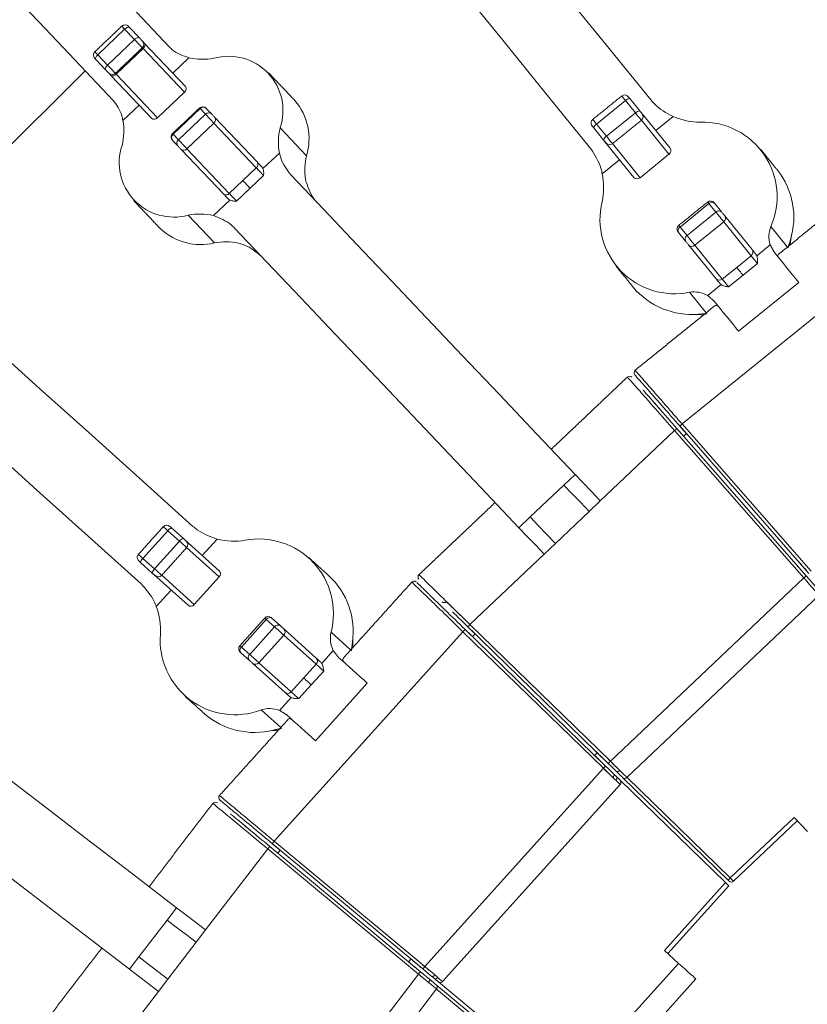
# Model space of a CAD drawing. Header units: millimetres. Extents: x 95 to 591, y 325 to 1119.
# Tile 29 of 55: x 318 to 344, y 570 to 602. Entities that reach past the tile are written whole.
import ezdxf

# ---------------------------------------------------------------- set-up
doc = ezdxf.new("R2010")
doc.units = ezdxf.units.MM

msp = doc.modelspace()

# ---------------------------------------------------------------- linework, layer by layer
at = {"color": 7, "linetype": 'Continuous', "lineweight": 15}
for p, q in [((320.809, 600.535), (321.679, 601.361)), ((321.997, 601.026), (321.679, 601.361)), ((321.837, 601.413), (322.154, 601.078)), ((321.127, 600.2), (321.997, 601.026)), ((321.406, 599.906), (322.277, 600.732)), ((323.61, 599.327), (322.277, 600.732)), ((322.324, 600.899), (323.645, 599.508)), ((320.809, 600.535), (321.127, 600.2)), ((323.753, 600.438), (323.232, 599.943)), ((321.066, 600.046), (320.749, 600.381)), ((322.557, 598.475), (321.236, 599.867)), ((321.406, 599.906), (322.739, 598.501)), ((322.739, 598.501), (323.61, 599.327)), ((321.622, 598.416), (322.144, 598.911)), ((336.914, 598.297), (337.847, 599.052)), ((338.167, 598.656), (337.847, 599.052)), ((337.984, 599.12), (338.305, 598.724)), ((323.246, 597.967), (324.116, 598.793)), ((323.415, 597.789), (324.285, 598.615)), ((324.285, 598.615), (324.116, 598.793)), ((324.316, 598.8), (324.485, 598.622)), ((324.595, 598.507), (325.964, 597.064)), ((337.235, 597.901), (338.167, 598.656)), ((338.349, 598.67), (339.284, 597.515)), ((339.381, 598.538), (338.822, 598.086)), ((323.688, 597.501), (324.559, 598.327)), ((325.928, 596.884), (324.559, 598.327)), ((337.139, 597.78), (336.819, 598.176)), ((336.914, 598.297), (337.235, 597.901)), ((339.25, 597.318), (338.36, 598.418)), ((323.246, 597.967), (323.415, 597.789)), ((326.7, 598.17), (327.552, 597.273)), ((323.397, 597.59), (323.228, 597.768)), ((338.119, 596.571), (337.183, 597.726)), ((337.427, 597.663), (338.318, 596.563)), ((324.876, 596.032), (323.507, 597.474)), ((323.688, 597.501), (325.058, 596.058)), ((326.674, 597.361), (326.145, 596.858)), ((338.318, 596.563), (339.25, 597.318)), ((337.097, 596.689), (337.656, 597.142)), ((325.493, 596.471), (325.928, 596.884)), ((326.165, 596.635), (325.729, 596.222)), ((325.058, 596.058), (325.493, 596.471)), ((325.729, 596.222), (325.294, 595.809)), ((324.543, 595.338), (325.072, 595.84)), ((339.607, 594.97), (340.54, 595.726)), ((340.764, 595.449), (340.54, 595.726)), ((340.726, 595.735), (340.95, 595.458)), ((324.584, 594.457), (323.732, 595.354)), ((339.832, 594.693), (340.764, 595.449)), ((341.051, 595.334), (341.936, 594.24)), ((340.083, 594.383), (341.016, 595.138)), ((341.901, 594.045), (341.016, 595.138)), ((339.784, 594.514), (339.56, 594.791)), ((339.607, 594.97), (339.832, 594.693)), ((342.537, 594.987), (343.074, 594.325)), ((340.77, 593.297), (339.885, 594.39)), ((340.083, 594.383), (340.968, 593.29)), ((342.518, 594.393), (342.084, 594.041)), ((339.672, 588.61), (346.749, 594.341)), ((341.435, 593.668), (341.901, 594.045)), ((342.108, 593.789), (341.642, 593.412)), ((340.968, 593.29), (341.435, 593.668)), ((341.642, 593.412), (341.176, 593.034)), ((340.5, 592.758), (340.935, 593.11)), ((341.495, 591.606), (343.438, 593.18)), ((340.451, 592.201), (339.915, 592.863)), ((337.034, 586.125), (339.429, 588.397)), ((343.6, 583.64), (339.429, 588.397)), ((339.503, 588.464), (339.722, 588.214)), ((339.504, 588.463), (343.675, 583.706)), ((343.765, 583.785), (339.596, 588.544)), ((339.815, 588.295), (339.598, 588.542)), ((339.672, 588.61), (343.84, 583.851)), ((339.722, 588.214), (339.815, 588.295)), ((336.221, 586.981), (335.859, 586.637)), ((334.771, 585.605), (335.859, 586.637)), ((337.034, 586.125), (336.672, 585.78)), ((335.584, 584.748), (336.672, 585.78)), ((334.408, 585.26), (334.771, 585.605)), ((322.269, 584.269), (323.072, 585.161)), ((323.45, 584.82), (323.072, 585.161)), ((323.197, 585.25), (323.576, 584.909)), ((322.647, 583.928), (323.45, 584.82)), ((323.627, 584.863), (324.732, 583.868)), ((324.668, 584.894), (324.186, 584.359)), ((324.73, 583.668), (323.678, 584.615)), ((335.221, 584.404), (335.584, 584.748)), ((322.269, 584.269), (322.647, 583.928)), ((332.827, 582.131), (335.221, 584.404)), ((322.572, 583.794), (322.194, 584.135)), ((343.713, 583.844), (343.641, 583.927)), ((323.729, 582.753), (322.624, 583.748)), ((322.875, 583.723), (323.927, 582.776)), ((323.927, 582.776), (324.73, 583.668)), ((337.358, 577.717), (343.6, 583.64)), ((343.551, 583.848), (343.624, 583.765)), ((322.702, 582.71), (323.183, 583.244)), ((337.893, 577.19), (344.098, 583.079)), ((325.45, 581.405), (326.252, 582.297)), ((326.517, 582.058), (326.252, 582.297)), ((326.434, 582.335), (326.699, 582.097)), ((325.715, 581.167), (326.517, 582.058)), ((326.818, 581.99), (327.863, 581.049)), ((332.671, 581.972), (337.205, 577.56)), ((332.673, 581.97), (332.908, 581.741)), ((332.994, 581.829), (332.756, 582.061)), ((337.288, 577.645), (332.757, 582.06)), ((332.827, 582.131), (337.358, 577.717)), ((326.011, 580.899), (326.814, 581.791)), ((326.508, 575.133), (332.601, 581.9)), ((327.859, 580.85), (326.814, 581.791)), ((328.341, 581.88), (328.974, 581.31)), ((337.135, 577.488), (332.601, 581.9)), ((332.908, 581.741), (332.994, 581.829)), ((325.4, 581.45), (325.45, 581.405)), ((325.45, 581.405), (325.715, 581.167)), ((325.696, 580.982), (325.431, 581.22)), ((328.415, 581.29), (328.041, 580.874)), ((326.86, 579.934), (325.814, 580.875)), ((326.011, 580.899), (327.057, 579.958)), ((327.458, 580.404), (327.859, 580.85)), ((327.057, 579.958), (327.458, 580.404)), ((328.104, 580.63), (327.703, 580.184)), ((327.703, 580.184), (327.301, 579.738)), ((327.84, 578.378), (329.513, 580.236)), ((326.677, 579.36), (327.051, 579.775)), ((326.716, 578.801), (326.082, 579.372)), ((336.85, 577.905), (336.934, 577.991)), ((337.07, 577.691), (337.148, 577.614)), ((337.232, 577.7), (337.154, 577.776)), ((331.37, 571.085), (337.135, 577.488)), ((341.158, 573.875), (337.754, 577.191)), ((341.157, 573.876), (337.754, 577.191)), ((337.896, 577.193), (341.228, 573.947)), ((331.944, 570.602), (337.676, 576.967)), ((337.671, 577.106), (341.074, 573.795)), ((341.228, 573.947), (343.288, 575.902)), ((341.333, 573.84), (343.392, 575.794)), ((343.716, 575.452), (343.288, 575.902)), ((326.364, 574.962), (326.62, 574.75)), ((326.365, 574.961), (331.23, 570.916)), ((331.306, 571.008), (326.444, 575.056)), ((326.698, 574.844), (326.446, 575.054)), ((326.508, 575.133), (331.37, 571.085)), ((324.292, 572.266), (326.301, 574.885)), ((331.166, 570.839), (326.301, 574.885)), ((326.62, 574.75), (326.698, 574.844)), ((339.101, 571.603), (341.074, 573.795)), ((339.212, 571.503), (341.181, 573.69)), ((339.212, 571.503), (341.181, 573.69)), ((341.194, 573.84), (341.158, 573.875)), ((323.355, 572.985), (323.051, 572.588)), ((322.137, 571.398), (323.051, 572.588)), ((324.292, 572.266), (323.988, 571.869)), ((323.074, 570.679), (323.988, 571.869)), ((339.101, 571.603), (339.562, 571.188)), ((321.833, 571.001), (322.137, 571.398)), ((330.849, 571.233), (330.911, 571.308)), ((337.889, 569.33), (339.562, 571.188)), ((325.927, 564.012), (331.166, 570.839)), ((331.085, 571.036), (331.169, 570.966)), ((331.245, 571.058), (331.161, 571.129)), ((322.77, 570.282), (323.074, 570.679)), ((335.455, 567.554), (331.806, 570.592)), ((338.447, 568.828), (340.12, 570.686)), ((320.761, 567.663), (322.77, 570.282)), ((326.538, 563.576), (331.745, 570.362)), ((331.73, 570.5), (335.383, 567.462)), ((331.73, 570.5), (335.382, 567.462)), ((335.319, 567.385), (331.743, 570.359))]:
    msp.add_line(p, q, dxfattribs=at)
at = {"color": 7, "linetype": 'Continuous', "lineweight": 15, "flags": 128}
for points in [[(328.684, 611.399), (329.712, 610.131), (330.807, 608.777), (331.969, 607.342), (333.195, 605.829), (334.481, 604.241), (335.825, 602.582), (337.223, 600.855), (338.672, 599.065)], [(336.729, 597.492), (335.28, 599.282), (333.882, 601.008), (332.538, 602.668), (331.252, 604.256), (330.027, 605.769), (328.865, 607.204), (327.769, 608.557), (326.741, 609.826)], [(315.401, 608.921), (316.076, 608.21), (316.838, 607.407), (317.686, 606.514), (318.616, 605.533), (319.628, 604.467), (320.719, 603.318), (321.886, 602.088), (323.126, 600.781)], [(321.313, 599.06), (320.072, 600.367), (318.905, 601.597), (317.815, 602.746), (316.803, 603.812), (315.872, 604.793), (315.025, 605.686), (314.263, 606.489), (313.588, 607.2)], [(321.679, 601.361), (321.646, 601.396), (321.62, 601.424), (321.6, 601.444), (321.59, 601.455), (321.588, 601.457)], [(321.679, 601.361), (321.701, 601.38), (321.725, 601.397), (321.748, 601.41), (321.77, 601.419), (321.791, 601.424), (321.81, 601.425), (321.825, 601.421), (321.837, 601.413)], [(321.8, 601.452), (321.801, 601.451), (321.805, 601.447), (321.813, 601.438), (321.823, 601.427), (321.837, 601.413)], [(321.997, 601.026), (322.019, 601.045), (322.042, 601.062), (322.066, 601.075), (322.088, 601.084), (322.109, 601.089), (322.128, 601.09), (322.143, 601.086), (322.154, 601.078)], [(322.154, 601.078), (322.175, 601.056), (322.197, 601.033), (322.218, 601.011), (322.236, 600.993), (322.249, 600.979), (322.255, 600.972), (322.256, 600.972)], [(322.25, 600.76), (322.248, 600.761), (322.232, 600.778), (322.201, 600.812), (322.156, 600.858), (322.104, 600.913), (322.049, 600.971), (321.997, 601.026)], [(322.212, 601.017), (322.212, 601.017), (322.219, 601.011), (322.233, 600.995), (322.256, 600.971), (322.287, 600.939), (322.324, 600.899)], [(322.277, 600.732), (322.253, 600.756), (322.25, 600.76)], [(322.277, 600.732), (322.297, 600.753), (322.314, 600.776), (322.327, 600.8), (322.336, 600.824), (322.34, 600.846), (322.339, 600.867), (322.334, 600.885), (322.324, 600.899)], [(320.749, 600.381), (320.735, 600.395), (320.725, 600.406), (320.717, 600.414), (320.713, 600.418), (320.712, 600.419)], [(320.718, 600.631), (320.719, 600.629), (320.73, 600.618), (320.749, 600.598), (320.776, 600.57), (320.809, 600.535)], [(320.749, 600.381), (320.741, 600.393), (320.738, 600.408), (320.74, 600.427), (320.746, 600.447), (320.757, 600.469), (320.771, 600.492), (320.789, 600.514), (320.809, 600.535)], [(321.066, 600.046), (321.059, 600.058), (321.056, 600.073), (321.058, 600.092), (321.064, 600.112), (321.074, 600.134), (321.089, 600.157), (321.106, 600.179), (321.127, 600.2)], [(321.127, 600.2), (321.179, 600.145), (321.234, 600.087), (321.286, 600.032), (321.33, 599.986), (321.362, 599.952), (321.378, 599.935), (321.38, 599.934)], [(314.395, 593.848), (317.416, 597.043), (320.404, 600.017)], [(321.167, 599.939), (321.167, 599.94), (321.16, 599.947), (321.148, 599.96), (321.13, 599.979), (321.109, 600.001), (321.087, 600.024), (321.066, 600.046)], [(321.236, 599.867), (321.199, 599.906), (321.168, 599.938), (321.145, 599.963), (321.13, 599.978), (321.124, 599.985), (321.124, 599.985)], [(321.236, 599.867), (321.25, 599.856), (321.268, 599.85), (321.289, 599.848), (321.311, 599.852), (321.335, 599.859), (321.36, 599.871), (321.384, 599.887), (321.406, 599.906)], [(321.38, 599.934), (321.383, 599.93), (321.406, 599.906)], [(337.847, 599.052), (337.812, 599.094), (337.781, 599.132), (337.756, 599.164), (337.738, 599.186), (337.727, 599.199), (337.725, 599.202)], [(337.936, 599.18), (337.937, 599.179), (337.941, 599.174), (337.948, 599.165), (337.958, 599.152), (337.971, 599.137), (337.984, 599.12)], [(324.116, 598.793), (324.099, 598.812), (324.096, 598.814)], [(324.559, 598.327), (324.527, 598.36), (324.491, 598.398), (324.452, 598.44), (324.412, 598.482), (324.373, 598.523), (324.338, 598.56), (324.308, 598.591), (324.285, 598.615)], [(324.308, 598.809), (324.309, 598.808), (324.316, 598.8)], [(324.485, 598.622), (324.494, 598.613), (324.506, 598.6), (324.52, 598.585), (324.536, 598.569), (324.552, 598.552), (324.568, 598.535), (324.582, 598.52), (324.595, 598.507)], [(338.36, 598.418), (338.357, 598.422), (338.34, 598.443), (338.308, 598.482), (338.266, 598.534), (338.217, 598.594), (338.167, 598.656)], [(338.294, 598.738), (338.296, 598.735), (338.306, 598.723), (338.324, 598.701), (338.349, 598.67)], [(338.305, 598.724), (338.325, 598.699), (338.345, 598.675), (338.361, 598.654), (338.374, 598.639), (338.381, 598.63), (338.382, 598.629)], [(336.819, 598.176), (336.805, 598.193), (336.793, 598.208), (336.782, 598.221), (336.775, 598.23), (336.771, 598.235), (336.77, 598.236)], [(336.792, 598.447), (336.795, 598.444), (336.805, 598.431), (336.824, 598.408), (336.849, 598.377), (336.88, 598.339), (336.914, 598.297)], [(323.226, 597.988), (323.228, 597.986), (323.246, 597.967)], [(337.235, 597.901), (337.285, 597.839), (337.333, 597.779), (337.376, 597.727), (337.407, 597.688), (337.424, 597.666), (337.427, 597.663)], [(338.861, 598.037), (338.863, 598.035), (338.863, 598.035)], [(323.228, 597.768), (323.221, 597.775), (323.22, 597.776)], [(323.507, 597.474), (323.494, 597.488), (323.479, 597.503), (323.464, 597.519), (323.448, 597.536), (323.432, 597.553), (323.418, 597.568), (323.406, 597.58), (323.397, 597.59)], [(323.415, 597.789), (323.438, 597.765), (323.467, 597.734), (323.503, 597.696), (323.541, 597.656), (323.581, 597.614), (323.621, 597.572), (323.657, 597.534), (323.688, 597.501)], [(337.183, 597.726), (337.158, 597.757), (337.14, 597.779), (337.13, 597.791), (337.128, 597.794)], [(337.216, 597.685), (337.215, 597.686), (337.208, 597.695), (337.196, 597.71), (337.179, 597.731), (337.159, 597.755), (337.139, 597.78)], [(325.964, 597.064), (325.98, 597.047), (325.997, 597.029), (326.015, 597.01), (326.034, 596.99), (326.054, 596.969), (326.075, 596.947), (326.096, 596.925), (326.117, 596.903)], [(337.697, 597.091), (337.697, 597.091), (337.696, 597.093)], [(326.165, 596.635), (326.138, 596.662), (326.109, 596.693), (326.077, 596.726), (326.045, 596.761), (326.013, 596.795), (325.982, 596.827), (325.953, 596.857), (325.928, 596.884)], [(327.043, 596.653), (328.096, 595.544), (329.178, 594.403), (330.289, 593.233), (331.426, 592.034), (332.59, 590.808), (333.778, 589.556), (334.989, 588.28), (336.221, 586.981)], [(325.493, 596.471), (325.518, 596.444), (325.546, 596.414), (325.577, 596.382), (325.61, 596.348), (325.642, 596.313), (325.674, 596.28), (325.703, 596.249), (325.729, 596.222)], [(325.029, 595.87), (325.008, 595.893), (324.987, 595.915), (324.966, 595.936), (324.946, 595.957), (324.927, 595.977), (324.909, 595.997), (324.892, 596.015), (324.876, 596.032)], [(325.058, 596.058), (325.083, 596.031), (325.111, 596.001), (325.142, 595.969), (325.175, 595.935), (325.207, 595.9), (325.239, 595.867), (325.268, 595.836), (325.294, 595.809)], [(312.091, 595.923), (313.304, 594.831), (314.598, 593.666), (315.97, 592.43), (317.417, 591.127), (318.936, 589.76), (320.523, 588.331), (322.174, 586.844), (323.885, 585.303)], [(340.54, 595.726), (340.512, 595.76), (340.499, 595.777), (340.498, 595.778)], [(341.016, 595.138), (340.994, 595.165), (340.966, 595.2), (340.933, 595.24), (340.897, 595.284), (340.861, 595.33), (340.825, 595.374), (340.792, 595.414), (340.764, 595.449)], [(340.95, 595.458), (340.961, 595.444), (340.974, 595.428), (340.989, 595.41), (341.003, 595.392), (341.017, 595.374), (341.031, 595.358), (341.042, 595.344), (341.051, 595.334)], [(334.408, 585.26), (333.175, 586.559), (331.965, 587.835), (330.777, 589.087), (329.613, 590.313), (328.475, 591.512), (327.365, 592.683), (326.282, 593.823), (325.23, 594.932)], [(339.56, 594.791), (339.549, 594.805), (339.543, 594.811), (339.543, 594.812)], [(339.832, 594.693), (339.86, 594.659), (339.892, 594.619), (339.928, 594.575), (339.965, 594.529), (340, 594.485), (340.033, 594.445), (340.061, 594.41), (340.083, 594.383)], [(339.885, 594.39), (339.876, 594.4), (339.865, 594.414), (339.852, 594.43), (339.837, 594.448), (339.823, 594.466), (339.809, 594.484), (339.796, 594.5), (339.784, 594.514)], [(322.212, 583.445), (320.501, 584.986), (318.85, 586.473), (317.263, 587.902), (315.744, 589.269), (314.297, 590.572), (312.925, 591.808), (311.631, 592.973), (310.418, 594.065)], [(342.108, 593.789), (342.08, 593.823), (342.051, 593.86), (342.021, 593.896), (341.992, 593.932), (341.965, 593.966), (341.94, 593.997), (341.918, 594.024), (341.901, 594.045)], [(341.936, 594.24), (341.946, 594.227), (341.958, 594.213), (341.972, 594.196), (341.986, 594.179), (342.001, 594.16), (342.018, 594.139), (342.035, 594.118), (342.053, 594.096)], [(342.653, 594.149), (342.751, 594.028), (342.849, 593.908), (342.947, 593.787), (343.045, 593.666), (343.143, 593.544), (343.241, 593.423), (343.34, 593.301), (343.438, 593.18)], [(341.642, 593.412), (341.614, 593.446), (341.585, 593.482), (341.555, 593.519), (341.526, 593.555), (341.498, 593.589), (341.473, 593.62), (341.452, 593.646), (341.435, 593.668)], [(340.887, 593.152), (340.869, 593.174), (340.852, 593.195), (340.836, 593.216), (340.82, 593.235), (340.806, 593.252), (340.793, 593.269), (340.781, 593.283), (340.77, 593.297)], [(340.968, 593.29), (340.986, 593.269), (341.007, 593.242), (341.032, 593.211), (341.06, 593.177), (341.089, 593.141), (341.119, 593.104), (341.148, 593.068), (341.176, 593.034)], [(341.495, 591.606), (341.397, 591.728), (341.298, 591.85), (341.2, 591.971), (341.102, 592.092), (341.004, 592.213), (340.906, 592.334), (340.808, 592.455), (340.71, 592.576)], [(339.504, 588.463), (339.503, 588.461), (339.498, 588.458), (339.491, 588.452), (339.482, 588.443), (339.471, 588.433), (339.458, 588.422), (339.444, 588.41), (339.429, 588.397)], [(339.596, 588.544), (339.598, 588.545), (339.602, 588.549), (339.609, 588.555), (339.618, 588.563), (339.63, 588.573), (339.643, 588.584), (339.657, 588.597), (339.672, 588.61)], [(336.221, 586.981), (336.477, 586.711), (336.751, 586.423), (337.034, 586.125)], [(335.859, 586.637), (336.115, 586.367), (336.389, 586.079), (336.672, 585.78)], [(334.771, 585.605), (335.027, 585.335), (335.301, 585.046), (335.584, 584.748)], [(323.072, 585.161), (323.031, 585.198), (322.995, 585.23), (322.965, 585.257), (322.943, 585.277), (322.931, 585.288), (322.928, 585.291)], [(323.14, 585.302), (323.141, 585.301), (323.146, 585.296), (323.155, 585.288), (323.166, 585.278), (323.181, 585.264), (323.197, 585.25)], [(335.221, 584.404), (334.938, 584.702), (334.664, 584.991), (334.408, 585.26)], [(323.678, 584.615), (323.675, 584.618), (323.654, 584.637), (323.617, 584.67), (323.567, 584.715), (323.51, 584.767), (323.45, 584.82)], [(323.562, 584.921), (323.565, 584.919), (323.577, 584.908), (323.598, 584.889), (323.627, 584.863)], [(323.576, 584.909), (323.6, 584.888), (323.623, 584.867), (323.642, 584.849), (323.657, 584.836), (323.666, 584.828), (323.667, 584.827)], [(322.125, 584.399), (322.128, 584.396), (322.14, 584.385), (322.162, 584.365), (322.192, 584.338), (322.228, 584.306), (322.269, 584.269)], [(322.194, 584.135), (322.177, 584.15), (322.163, 584.163), (322.151, 584.174), (322.142, 584.181), (322.137, 584.186), (322.136, 584.187)], [(324.233, 584.317), (324.235, 584.316), (324.235, 584.316)], [(322.647, 583.928), (322.707, 583.875), (322.764, 583.823), (322.814, 583.778), (322.851, 583.745), (322.872, 583.726), (322.875, 583.723)], [(343.349, 584.079), (343.374, 584.05), (343.402, 584.019), (343.426, 583.991), (343.446, 583.967), (343.462, 583.949)], [(343.552, 584.028), (343.536, 584.046), (343.516, 584.07), (343.491, 584.098), (343.464, 584.129), (343.439, 584.158)], [(343.462, 583.949), (343.472, 583.938), (343.484, 583.924), (343.499, 583.908), (343.515, 583.889), (343.533, 583.869), (343.551, 583.848)], [(343.641, 583.927), (343.623, 583.948), (343.605, 583.968), (343.589, 583.987), (343.574, 584.003), (343.562, 584.017), (343.552, 584.028)], [(322.624, 583.748), (322.594, 583.774), (322.573, 583.793), (322.561, 583.804), (322.559, 583.806)], [(322.663, 583.712), (322.662, 583.713), (322.654, 583.721), (322.639, 583.734), (322.619, 583.752), (322.596, 583.773), (322.572, 583.794)], [(343.675, 583.706), (343.674, 583.705), (343.67, 583.701), (343.663, 583.695), (343.653, 583.687), (343.642, 583.677), (343.629, 583.665), (343.615, 583.653), (343.6, 583.64)], [(344.098, 583.079), (344.088, 583.089), (344.06, 583.121), (344.014, 583.173), (343.952, 583.243), (343.877, 583.328), (343.791, 583.425), (343.697, 583.531), (343.6, 583.64)], [(343.675, 583.706), (343.759, 583.611), (343.84, 583.519), (343.914, 583.434), (343.979, 583.36), (344.032, 583.3), (344.072, 583.254), (344.096, 583.226), (344.104, 583.217)], [(323.231, 583.201), (323.231, 583.201), (323.229, 583.203)], [(326.252, 582.297), (326.219, 582.327), (326.204, 582.341), (326.203, 582.342)], [(326.814, 581.791), (326.788, 581.815), (326.755, 581.844), (326.717, 581.879), (326.674, 581.917), (326.631, 581.956), (326.589, 581.994), (326.55, 582.029), (326.517, 582.058)], [(326.699, 582.097), (326.713, 582.085), (326.728, 582.071), (326.745, 582.056), (326.762, 582.04), (326.779, 582.025), (326.794, 582.011), (326.808, 581.999), (326.818, 581.99)], [(332.601, 581.9), (332.615, 581.914), (332.628, 581.928), (332.64, 581.94), (332.651, 581.951), (332.659, 581.96), (332.666, 581.966), (332.67, 581.971), (332.671, 581.972)], [(332.827, 582.131), (332.813, 582.117), (332.8, 582.104), (332.788, 582.092), (332.777, 582.081), (332.768, 582.072), (332.762, 582.065), (332.758, 582.061), (332.757, 582.06)], [(312.776, 581.102), (313.99, 580.171), (315.237, 579.214), (316.517, 578.231), (317.829, 577.225), (319.17, 576.196), (320.539, 575.146), (321.934, 574.075), (323.355, 572.985)], [(325.431, 581.22), (325.417, 581.232), (325.411, 581.238), (325.411, 581.238)], [(325.715, 581.167), (325.748, 581.137), (325.786, 581.102), (325.828, 581.064), (325.871, 581.025), (325.914, 580.987), (325.952, 580.953), (325.985, 580.923), (326.011, 580.899)], [(327.863, 581.049), (327.876, 581.037), (327.89, 581.024), (327.906, 581.01), (327.922, 580.995), (327.941, 580.979), (327.96, 580.962), (327.98, 580.943), (328.001, 580.924)], [(328.586, 581.07), (328.702, 580.967), (328.817, 580.863), (328.933, 580.758), (329.048, 580.654), (329.164, 580.55), (329.281, 580.445), (329.397, 580.341), (329.513, 580.236)], [(325.814, 580.875), (325.804, 580.884), (325.791, 580.896), (325.775, 580.91), (325.758, 580.925), (325.741, 580.941), (325.724, 580.956), (325.709, 580.97), (325.696, 580.982)], [(328.104, 580.63), (328.072, 580.659), (328.037, 580.69), (328.002, 580.722), (327.967, 580.753), (327.935, 580.782), (327.905, 580.809), (327.88, 580.832), (327.859, 580.85)], [(327.703, 580.184), (327.67, 580.213), (327.635, 580.244), (327.6, 580.276), (327.566, 580.307), (327.533, 580.336), (327.504, 580.363), (327.478, 580.386), (327.458, 580.404)], [(326.998, 579.809), (326.977, 579.828), (326.956, 579.847), (326.937, 579.864), (326.919, 579.881), (326.902, 579.896), (326.886, 579.91), (326.872, 579.922), (326.86, 579.934)], [(327.057, 579.958), (327.077, 579.94), (327.102, 579.917), (327.132, 579.891), (327.164, 579.861), (327.199, 579.83), (327.234, 579.799), (327.269, 579.767), (327.301, 579.738)], [(321.833, 571.001), (320.413, 572.091), (319.017, 573.162), (317.648, 574.213), (316.307, 575.242), (314.995, 576.248), (313.715, 577.23), (312.468, 578.188), (311.255, 579.118)], [(327.84, 578.378), (327.724, 578.483), (327.608, 578.587), (327.492, 578.692), (327.376, 578.796), (327.26, 578.901), (327.144, 579.005), (327.029, 579.109), (326.914, 579.212)], [(336.85, 577.905), (336.877, 577.878), (336.907, 577.849), (336.934, 577.824), (336.956, 577.802), (336.973, 577.785)], [(337.057, 577.871), (337.04, 577.888), (337.017, 577.909), (336.991, 577.935), (336.961, 577.964), (336.929, 577.995), (336.896, 578.028)], [(337.154, 577.776), (337.134, 577.796), (337.115, 577.815), (337.097, 577.832), (337.081, 577.847), (337.067, 577.861), (337.057, 577.871)], [(336.973, 577.785), (336.984, 577.775), (336.997, 577.762), (337.013, 577.746), (337.031, 577.729), (337.05, 577.71), (337.07, 577.691)], [(337.079, 577.543), (337.204, 577.422), (337.305, 577.324)], [(337.135, 577.488), (337.149, 577.502), (337.162, 577.515), (337.174, 577.528), (337.184, 577.539), (337.193, 577.548), (337.199, 577.554), (337.203, 577.558), (337.205, 577.56)], [(337.205, 577.56), (337.286, 577.481), (337.364, 577.404), (337.438, 577.333), (337.504, 577.268), (337.562, 577.212), (337.609, 577.167), (337.643, 577.133), (337.664, 577.113), (337.671, 577.106)], [(337.358, 577.717), (337.345, 577.703), (337.332, 577.689), (337.319, 577.677), (337.309, 577.666), (337.3, 577.657), (337.294, 577.651), (337.29, 577.647), (337.288, 577.645)], [(337.754, 577.191), (337.745, 577.2), (337.719, 577.226), (337.676, 577.268), (337.618, 577.324), (337.547, 577.393), (337.467, 577.471), (337.379, 577.557), (337.288, 577.645)], [(337.302, 577.772), (337.426, 577.65), (337.526, 577.551)], [(337.358, 577.717), (337.463, 577.614), (337.563, 577.515), (337.655, 577.424), (337.736, 577.345), (337.803, 577.279), (337.852, 577.23), (337.883, 577.2), (337.893, 577.19)], [(337.676, 576.967), (337.667, 576.975), (337.643, 576.999), (337.603, 577.037), (337.549, 577.089), (337.482, 577.153), (337.405, 577.228), (337.32, 577.31), (337.229, 577.398), (337.135, 577.488)], [(337.471, 577.3), (337.477, 577.292), (337.48, 577.282), (337.479, 577.269), (337.476, 577.255), (337.47, 577.241), (337.462, 577.225), (337.451, 577.21), (337.439, 577.195)], [(337.563, 577.211), (337.569, 577.203), (337.572, 577.192), (337.572, 577.18), (337.569, 577.166), (337.563, 577.151), (337.554, 577.135), (337.543, 577.12), (337.531, 577.106)], [(337.659, 577.421), (337.645, 577.408), (337.63, 577.397), (337.615, 577.388), (337.6, 577.382), (337.586, 577.378), (337.573, 577.378), (337.563, 577.38), (337.555, 577.386)], [(326.365, 574.961), (326.364, 574.96), (326.361, 574.956), (326.355, 574.949), (326.347, 574.939), (326.337, 574.927), (326.326, 574.914), (326.314, 574.9), (326.301, 574.885)], [(326.444, 575.056), (326.445, 575.057), (326.449, 575.062), (326.455, 575.069), (326.463, 575.078), (326.472, 575.09), (326.483, 575.103), (326.495, 575.118), (326.508, 575.133)], [(341.181, 573.69), (341.179, 573.692), (341.174, 573.697), (341.166, 573.705), (341.154, 573.716), (341.14, 573.73), (341.124, 573.746), (341.106, 573.763), (341.087, 573.781), (341.068, 573.8)], [(341.181, 573.69), (341.18, 573.692), (341.175, 573.696), (341.167, 573.704), (341.156, 573.714), (341.143, 573.727), (341.127, 573.742), (341.11, 573.759), (341.092, 573.776), (341.074, 573.795)], [(341.158, 573.875), (341.16, 573.877), (341.163, 573.881), (341.17, 573.887), (341.179, 573.896), (341.189, 573.907), (341.201, 573.92), (341.214, 573.933), (341.228, 573.947)], [(341.228, 573.947), (341.246, 573.928), (341.264, 573.91), (341.28, 573.893), (341.295, 573.878), (341.308, 573.865), (341.319, 573.854), (341.326, 573.846), (341.331, 573.841), (341.333, 573.84)], [(323.355, 572.985), (323.65, 572.758), (323.966, 572.516), (324.292, 572.266)], [(323.051, 572.588), (323.346, 572.362), (323.661, 572.119), (323.988, 571.869)], [(322.137, 571.398), (322.432, 571.172), (322.748, 570.929), (323.074, 570.679)], [(330.849, 571.233), (330.878, 571.208), (330.91, 571.182), (330.939, 571.158), (330.962, 571.138), (330.981, 571.123)], [(331.057, 571.215), (331.039, 571.23), (331.015, 571.25), (330.987, 571.274), (330.955, 571.301), (330.925, 571.325)], [(331.161, 571.129), (331.14, 571.146), (331.119, 571.164), (331.1, 571.179), (331.083, 571.194), (331.069, 571.206), (331.057, 571.215)], [(339.562, 571.188), (339.671, 571.09), (339.775, 570.996), (339.872, 570.909), (339.956, 570.833), (340.026, 570.77), (340.077, 570.724), (340.109, 570.695), (340.12, 570.686)], [(322.77, 570.282), (322.444, 570.533), (322.128, 570.775), (321.833, 571.001)], [(330.981, 571.123), (330.992, 571.113), (331.007, 571.101), (331.024, 571.087), (331.043, 571.071), (331.063, 571.054), (331.085, 571.036)], [(331.348, 570.689), (331.239, 570.779), (331.105, 570.889)], [(331.23, 570.916), (331.228, 570.915), (331.225, 570.91), (331.219, 570.903), (331.211, 570.894), (331.201, 570.882), (331.19, 570.869), (331.178, 570.854), (331.166, 570.839)], [(331.745, 570.362), (331.734, 570.371), (331.701, 570.399), (331.647, 570.443), (331.575, 570.502), (331.488, 570.574), (331.387, 570.657), (331.279, 570.746), (331.166, 570.839)], [(331.23, 570.916), (331.327, 570.835), (331.421, 570.757), (331.507, 570.685), (331.583, 570.622), (331.645, 570.57), (331.692, 570.532), (331.72, 570.508), (331.73, 570.5)], [(331.306, 571.008), (331.307, 571.01), (331.311, 571.014), (331.317, 571.021), (331.325, 571.031), (331.334, 571.042), (331.345, 571.056), (331.357, 571.07), (331.37, 571.085)], [(331.806, 570.592), (331.798, 570.598), (331.776, 570.617), (331.739, 570.648), (331.689, 570.689), (331.627, 570.741), (331.556, 570.8), (331.477, 570.866), (331.393, 570.936), (331.306, 571.008)], [(331.55, 570.933), (331.442, 571.024), (331.309, 571.135)], [(331.37, 571.085), (331.482, 570.991), (331.59, 570.9), (331.689, 570.817), (331.776, 570.743), (331.847, 570.683), (331.9, 570.639), (331.933, 570.611), (331.944, 570.602)], [(331.515, 570.678), (331.522, 570.671), (331.525, 570.661), (331.526, 570.648), (331.524, 570.634), (331.519, 570.619), (331.512, 570.603), (331.502, 570.587), (331.491, 570.571)], [(331.693, 570.814), (331.679, 570.8), (331.665, 570.787), (331.651, 570.777), (331.637, 570.77), (331.623, 570.765), (331.611, 570.764), (331.6, 570.766), (331.591, 570.77)], [(331.792, 570.731), (331.778, 570.717), (331.764, 570.705), (331.75, 570.695), (331.736, 570.688), (331.722, 570.683), (331.71, 570.682), (331.699, 570.683), (331.69, 570.688)]]:
    msp.add_lwpolyline(points, dxfattribs=at)
at = {"color": 7, "linetype": 'Continuous', "lineweight": 15}
for radius in [88.5, 87.215]:
    msp.add_circle((418.71, 498.241), radius, dxfattribs=at)
for centre, radius, start, end in [((321.691, 601.349), 0.15, 43.5, 133.5), ((322.147, 600.869), 0.15, 313.5, 43.5), ((320.821, 600.522), 0.15, 133.5, 223.5), ((324.197, 602.323), 1.937, 256.7685, 280.9186), ((325.033, 598.728), 1.758, 341.5141, 105.4859), ((321.276, 600.043), 0.15, 223.5, 313.5), ((337.819, 599.086), 0.15, 39, 129), ((324.199, 598.706), 0.15, 43.5, 133.5), ((324.22, 598.696), 0.142, 47.2784, 136.8356), ((325.721, 597.818), 1.91, 343.4143, 40.3927), ((337.995, 598.925), 0.195, 93.1324, 139.511), ((324.389, 598.518), 0.142, 47.2754, 136.8385), ((324.481, 598.436), 0.134, 305.4483, 32.0777), ((338.316, 598.529), 0.195, 93.1396, 139.5087), ((338.266, 598.534), 0.15, 309, 39), ((340.252, 600.562), 2.203, 246.7165, 270.4203), ((319.716, 598.072), 1.937, 346.0806, 10.2321), ((336.886, 598.331), 0.15, 129, 219), ((337.007, 598.125), 0.195, 118.4932, 164.8636), ((340.33, 595.951), 2.409, 336.4144, 91.4806), ((323.329, 597.88), 0.15, 133.5, 223.5), ((323.337, 597.859), 0.142, 130.1631, 219.7204), ((328.58, 597.705), 1.937, 166.0813, 190.2313), ((337.328, 597.729), 0.195, 118.4869, 164.8665), ((323.263, 597.048), 1.758, 161.5143, 285.4859), ((323.506, 597.68), 0.142, 130.1641, 219.7193), ((337.333, 597.779), 0.15, 219, 309), ((323.584, 597.584), 0.134, 234.9182, 321.553), ((329.452, 596.805), 1.957, 166.1626, 188.9488), ((325.85, 596.993), 0.134, 305.4483, 32.0777), ((334.937, 596.258), 2.203, 347.5805, 11.2825), ((340.825, 595.286), 2.455, 342.6584, 38.1322), ((324.953, 596.141), 0.134, 234.9182, 321.553), ((339.431, 595.223), 2.409, 166.5193, 281.5857), ((340.592, 595.661), 0.15, 39, 129), ((340.638, 595.633), 0.135, 49.2014, 136.4426), ((326.814, 584.487), 17.89, 38.9568, 39.0428), ((324.099, 593.453), 1.937, 76.7686, 100.9195), ((340.862, 595.356), 0.135, 49.2023, 136.4372), ((340.934, 595.253), 0.141, 305.192, 34.5974), ((339.66, 594.906), 0.15, 129, 219), ((384.498, 631.363), 57.789, 218.96499, 219.03158), ((324.136, 596.313), 1.91, 226.6074, 283.5858), ((339.678, 594.856), 0.135, 121.5523, 208.8062), ((339.902, 594.579), 0.135, 121.562, 208.8021), ((343.366, 594.663), 0.89, 158.6228, 197.6712), ((345.486, 594.236), 2.328, 167.8709, 176.0132), ((324.952, 592.535), 1.957, 78.053, 100.836), ((339.987, 594.486), 0.141, 223.4034, 312.8097), ((341.82, 594.16), 0.141, 305.1838, 34.6006), ((340.872, 593.393), 0.141, 223.4043, 312.8086), ((339.985, 594.618), 2.472, 220.0776, 275.1317), ((340.06, 591.985), 0.89, 60.3273, 99.3778), ((340.034, 589.792), 2.358, 82.0399, 90.0775), ((338.221, 590.266), 0.1, 126.147, 221.3469), ((337.977, 590.052), 0.1, 41.1236, 135.5904), ((323.039, 585.19), 0.15, 48, 138), ((323.238, 585.059), 0.195, 102.1434, 148.5007), ((323.617, 584.718), 0.195, 102.1408, 148.5034), ((323.567, 584.715), 0.15, 318, 48), ((325.211, 587.028), 2.203, 255.7174, 279.42), ((326.01, 582.487), 2.409, 345.4141, 100.4807), ((322.236, 584.298), 0.15, 138, 228), ((322.388, 584.114), 0.195, 127.494, 173.8607), ((322.766, 583.773), 0.195, 127.4914, 173.8682), ((322.764, 583.824), 0.15, 228, 318), ((326.603, 581.908), 2.455, 351.658, 47.1325), ((331.249, 583.668), 0.1, 130.6535, 225.8725), ((331.023, 583.436), 0.1, 45.6632, 140.0858), ((320.635, 581.946), 2.203, 356.58, 20.2834), ((331.997, 582.94), 0.1, 225.8007, 314.8386), ((326.314, 582.242), 0.15, 48, 138), ((326.363, 582.221), 0.135, 58.194, 145.4459), ((339.468, 596.831), 19.494, 227.9615, 228.0405), ((326.628, 581.982), 0.135, 58.2, 145.4398), ((326.716, 581.892), 0.141, 314.188, 43.6003), ((325.236, 581.627), 2.409, 175.5193, 290.5858), ((329.21, 581.689), 0.89, 167.624, 206.6709), ((331.37, 581.599), 2.327, 176.8691, 185.0141), ((325.511, 581.35), 0.15, 138, 228), ((325.537, 581.303), 0.135, 130.5564, 217.8002), ((325.802, 581.064), 0.135, 130.5591, 217.8021), ((327.761, 580.951), 0.141, 314.188, 43.6003), ((325.9, 580.987), 0.141, 232.4077, 321.8055), ((326.946, 580.046), 0.141, 232.4062, 321.8075), ((326.363, 578.527), 0.89, 69.3289, 108.3762), ((325.878, 581.117), 2.472, 229.0775, 284.132), ((326.665, 576.54), 2.175, 90.7014, 99.415), ((337.824, 577.263), 0.1, 225.75, 313.5), ((337.601, 577.034), 0.1, 318, 45.7788), ((324.816, 576.541), 0.1, 135.1541, 230.34), ((324.609, 576.292), 0.1, 50.1228, 144.5896), ((341.264, 573.912), 0.1, 225.75, 313.5), ((331.87, 570.669), 0.1, 230.2212, 318), ((331.666, 570.423), 0.1, 322.5, 50.25)]:
    msp.add_arc(centre, radius, start, end, dxfattribs=at)
for centre, major_axis, ratio, start_param, end_param in [((323.536, 599.405), (0.109, 0.103), 0.715148, 4.712389, 6.283185), ((322.665, 598.579), (0.109, 0.103), 0.715148, 3.141593, 4.712389), ((339.168, 597.42), (0.117, 0.094), 0.875873, 4.712389, 6.283185), ((338.235, 596.665), (0.117, 0.094), 0.875873, 3.141593, 4.712389), ((324.632, 583.756), (0.1, 0.111), 0.875873, 4.712389, 6.283185), ((323.829, 582.864), (0.1, 0.111), 0.875873, 3.141593, 4.712389)]:
    msp.add_ellipse(centre, major_axis=major_axis, ratio=ratio, start_param=start_param, end_param=end_param, dxfattribs=at)
for points in [[(321.588, 601.457), (320.718, 600.631)], [(321.38, 599.934), (322.25, 600.76)], [(327.176, 599.056), (326.324, 599.953)], [(337.725, 599.202), (336.792, 598.447)], [(324.096, 598.814), (323.226, 597.988)], [(337.427, 597.663), (338.36, 598.418)], [(342.756, 596.802), (342.206, 597.482)], [(326.117, 596.903), (326.145, 596.858)], [(345.367, 596.181), (342.79, 594.094)], [(321.972, 595.823), (322.824, 594.925)], [(325.072, 595.84), (325.029, 595.87)], [(340.498, 595.778), (339.565, 595.023)], [(342.653, 594.149), (342.518, 594.393)], [(343.097, 594.296), (343.169, 594.555)], [(342.053, 594.096), (342.084, 594.041)], [(337.543, 593.707), (338.093, 593.027)], [(340.935, 593.11), (340.887, 593.152)], [(340.5, 592.758), (340.71, 592.576)], [(340.737, 592.432), (338.158, 590.344)], [(340.206, 592.156), (340.474, 592.172)], [(337.908, 590.124), (335.451, 587.793)], [(338.754, 589.318), (338.74, 589.333)], [(333.638, 586.072), (331.181, 583.741)], [(322.928, 585.291), (322.125, 584.399)], [(322.875, 583.723), (323.678, 584.615)], [(328.273, 583.707), (327.623, 584.293)], [(330.949, 583.502), (328.73, 581.038)], [(326.203, 582.342), (325.4, 581.45)], [(329.001, 581.285), (329.032, 581.552)], [(328.586, 581.07), (328.415, 581.29)], [(328.001, 580.924), (328.041, 580.874)], [(323.608, 579.834), (324.258, 579.248)], [(327.051, 579.775), (326.998, 579.809)], [(326.677, 579.36), (326.914, 579.212)], [(326.963, 579.075), (324.742, 576.609)], [(326.481, 578.719), (326.743, 578.777)], [(324.529, 576.353), (322.467, 573.666)], [(325.491, 575.689), (325.475, 575.702)], [(320.945, 571.682), (318.884, 568.996)]]:
    msp.add_open_spline(points, degree=1, dxfattribs=at)
for points, knots in [([(323.753, 600.438), (323.562, 600.504), (323.324, 600.585), (323.159, 600.748), (323.126, 600.781)], [0, 0, 0, 0, 0.799519, 1, 1, 1, 1]), ([(321.313, 599.06), (321.424, 598.908), (321.562, 598.717), (321.612, 598.466), (321.622, 598.416)], [0, 0, 0, 0, 0.799499, 1, 1, 1, 1]), ([(339.381, 598.538), (339.167, 598.654), (338.9, 598.798), (338.71, 599.021), (338.672, 599.065)], [0, 0, 0, 0, 0.7995403, 1, 1, 1, 1]), ([(327.043, 596.653), (326.914, 596.824), (326.753, 597.038), (326.687, 597.307), (326.674, 597.361)], [0, 0, 0, 0, 0.79952, 1, 1, 1, 1]), ([(336.729, 597.492), (336.858, 597.294), (337.02, 597.046), (337.085, 596.749), (337.097, 596.689)], [0, 0, 0, 0, 0.799522, 1, 1, 1, 1]), ([(326.145, 596.858), (326.154, 596.825), (326.172, 596.755), (326.166, 596.676), (326.165, 596.635), (326.165, 596.635)], [0, 0, 0, 0, 0.482119, 0.991884, 1, 1, 1, 1]), ([(327.519, 596.5), (327.584, 596.289), (327.669, 596.011), (327.853, 595.803), (327.897, 595.753)], [0, 0, 0, 0, 0.763335, 1, 1, 1, 1]), ([(325.294, 595.809), (325.293, 595.809), (325.253, 595.809), (325.173, 595.807), (325.105, 595.83), (325.072, 595.84)], [0, 0, 0, 0, 0.008109, 0.517903, 1, 1, 1, 1]), ([(324.543, 595.338), (324.748, 595.258), (325.004, 595.157), (325.192, 594.97), (325.23, 594.932)], [0, 0, 0, 0, 0.799513, 1, 1, 1, 1]), ([(326.083, 594.033), (325.919, 594.17), (325.704, 594.351), (325.424, 594.43), (325.357, 594.449)], [0, 0, 0, 0, 0.763331, 1, 1, 1, 1]), ([(342.084, 594.041), (342.094, 594.002), (342.115, 593.921), (342.11, 593.834), (342.108, 593.79), (342.108, 593.789)], [0, 0, 0, 0, 0.482121, 0.991927, 1, 1, 1, 1]), ([(342.801, 594.08), (342.786, 594.073), (342.749, 594.056), (342.782, 593.999), (342.801, 593.966)], [0, 0, 0, 0, 0.424064, 1, 1, 1, 1]), ([(341.176, 593.034), (341.175, 593.034), (341.131, 593.042), (341.045, 593.055), (340.971, 593.092), (340.935, 593.11)], [0, 0, 0, 0, 0.008047, 0.51789, 1, 1, 1, 1]), ([(340.858, 592.393), (340.809, 592.43), (340.756, 592.472), (340.743, 592.431), (340.742, 592.427)], [0, 0, 0, 0, 0.905596, 1, 1, 1, 1]), ([(338.172, 590.327), (338.168, 590.331), (338.153, 590.348), (338.248, 590.24), (338.456, 590.002), (338.828, 589.575), (339.214, 589.133), (339.51, 588.794), (339.618, 588.671), (339.672, 588.61)], [0, 0, 0, 0, 0.05598, 0.206635, 0.362362, 0.579863, 0.848873, 0.924564, 1, 1, 1, 1]), ([(339.429, 588.397), (339.217, 588.638), (338.833, 589.075), (338.365, 589.607), (338.073, 589.938), (337.922, 590.109), (337.923, 590.108), (337.923, 590.108)], [0, 0, 0, 0, 0.295938, 0.536189, 0.728211, 0.891045, 1, 1, 1, 1]), ([(339.596, 588.544), (339.493, 588.662), (339.205, 588.991), (338.784, 589.471), (338.427, 589.878), (338.231, 590.102), (338.142, 590.204), (338.155, 590.189), (338.159, 590.184)], [0, 0, 0, 0, 0.153303, 0.425509, 0.643605, 0.79803, 0.946101, 1, 1, 1, 1]), ([(338.412, 589.708), (338.431, 589.686), (338.559, 589.54), (338.938, 589.108), (339.302, 588.693), (339.504, 588.463)], [0, 0, 0, 0, 0.074951, 0.487938, 1, 1, 1, 1]), ([(338.95, 589.095), (338.904, 589.146), (338.798, 589.268), (338.767, 589.303), (338.75, 589.323)], [0, 0, 0, 0, 0.427395, 1, 1, 1, 1]), ([(324.668, 584.894), (324.438, 584.974), (324.152, 585.075), (323.93, 585.265), (323.885, 585.303)], [0, 0, 0, 0, 0.799539, 1, 1, 1, 1]), ([(331.196, 583.725), (331.192, 583.729), (331.176, 583.745), (331.279, 583.644), (331.505, 583.423), (331.91, 583.027), (332.329, 582.617), (332.651, 582.302), (332.768, 582.188), (332.827, 582.131)], [0, 0, 0, 0, 0.055456, 0.206207, 0.362016, 0.579619, 0.848782, 0.924516, 1, 1, 1, 1]), ([(322.212, 583.445), (322.371, 583.27), (322.569, 583.05), (322.679, 582.767), (322.702, 582.71)], [0, 0, 0, 0, 0.799517, 1, 1, 1, 1]), ([(332.601, 581.9), (332.371, 582.124), (331.954, 582.529), (331.445, 583.022), (331.128, 583.329), (330.964, 583.488), (330.965, 583.488), (330.965, 583.487)], [0, 0, 0, 0, 0.2960788, 0.5364605, 0.7285843, 0.8915043, 1, 1, 1, 1]), ([(331.108, 583.493), (331.108, 583.493), (331.108, 583.493), (331.242, 583.363), (331.405, 583.204), (331.484, 583.127)], [0, 0, 0, 0, 0.258075, 0.644748, 1, 1, 1, 1]), ([(331.484, 583.127), (331.505, 583.107), (331.644, 582.971), (332.056, 582.571), (332.452, 582.185), (332.671, 581.972)], [0, 0, 0, 0, 0.074953, 0.487956, 1, 1, 1, 1]), ([(331.927, 582.868), (331.927, 582.868), (331.926, 582.869), (331.933, 582.862), (331.935, 582.861)], [0, 0, 0, 0, 0.711907, 1, 1, 1, 1]), ([(332.718, 582.237), (332.579, 582.372), (332.396, 582.55), (332.198, 582.741), (332.115, 582.82), (332.078, 582.855), (332.072, 582.861), (332.07, 582.863)], [0, 0, 0, 0, 0.526883, 0.693917, 0.851499, 0.954615, 1, 1, 1, 1]), ([(332.756, 582.061), (332.669, 582.146), (332.489, 582.321), (332.337, 582.468), (332.259, 582.545)], [0, 0, 0, 0, 0.485386, 1, 1, 1, 1]), ([(328.743, 581.025), (328.729, 581.016), (328.696, 580.994), (328.737, 580.943), (328.761, 580.913)], [0, 0, 0, 0, 0.424064, 1, 1, 1, 1]), ([(328.041, 580.874), (328.057, 580.837), (328.091, 580.761), (328.099, 580.675), (328.104, 580.63), (328.104, 580.63)], [0, 0, 0, 0, 0.482116, 0.99193, 1, 1, 1, 1]), ([(327.301, 579.738), (327.301, 579.738), (327.256, 579.739), (327.169, 579.738), (327.09, 579.763), (327.051, 579.775)], [0, 0, 0, 0, 0.008069, 0.517899, 1, 1, 1, 1]), ([(327.088, 579.055), (327.034, 579.084), (326.975, 579.117), (326.968, 579.075), (326.968, 579.071)], [0, 0, 0, 0, 0.905595, 1, 1, 1, 1]), ([(324.758, 576.594), (324.754, 576.598), (324.737, 576.613), (324.847, 576.52), (325.089, 576.317), (325.524, 575.954), (325.974, 575.578), (326.32, 575.29), (326.445, 575.185), (326.508, 575.133)], [0, 0, 0, 0, 0.055475, 0.20621, 0.362021, 0.579638, 0.848792, 0.924526, 1, 1, 1, 1]), ([(326.301, 574.885), (326.054, 575.09), (325.607, 575.461), (325.061, 575.913), (324.722, 576.194), (324.545, 576.34), (324.546, 576.339), (324.546, 576.339)], [0, 0, 0, 0, 0.296092, 0.536464, 0.728586, 0.891505, 1, 1, 1, 1]), ([(326.444, 575.056), (326.323, 575.157), (325.987, 575.436), (325.497, 575.844), (325.081, 576.191), (324.851, 576.382), (324.747, 576.468), (324.763, 576.455), (324.767, 576.452)], [0, 0, 0, 0, 0.1533009, 0.4255092, 0.6436039, 0.7980295, 0.9461004, 1, 1, 1, 1]), ([(325.092, 576.021), (325.115, 576.002), (325.264, 575.878), (325.705, 575.511), (326.13, 575.157), (326.365, 574.961)], [0, 0, 0, 0, 0.074953, 0.487939, 1, 1, 1, 1]), ([(325.719, 575.499), (325.667, 575.542), (325.542, 575.646), (325.482, 575.697), (325.476, 575.701), (325.475, 575.702)], [0, 0, 0, 0, 0.350125, 0.845416, 1, 1, 1, 1])]:
    msp.add_open_spline(points, degree=3, knots=knots, dxfattribs=at)

doc.saveas('drawing.dxf')
